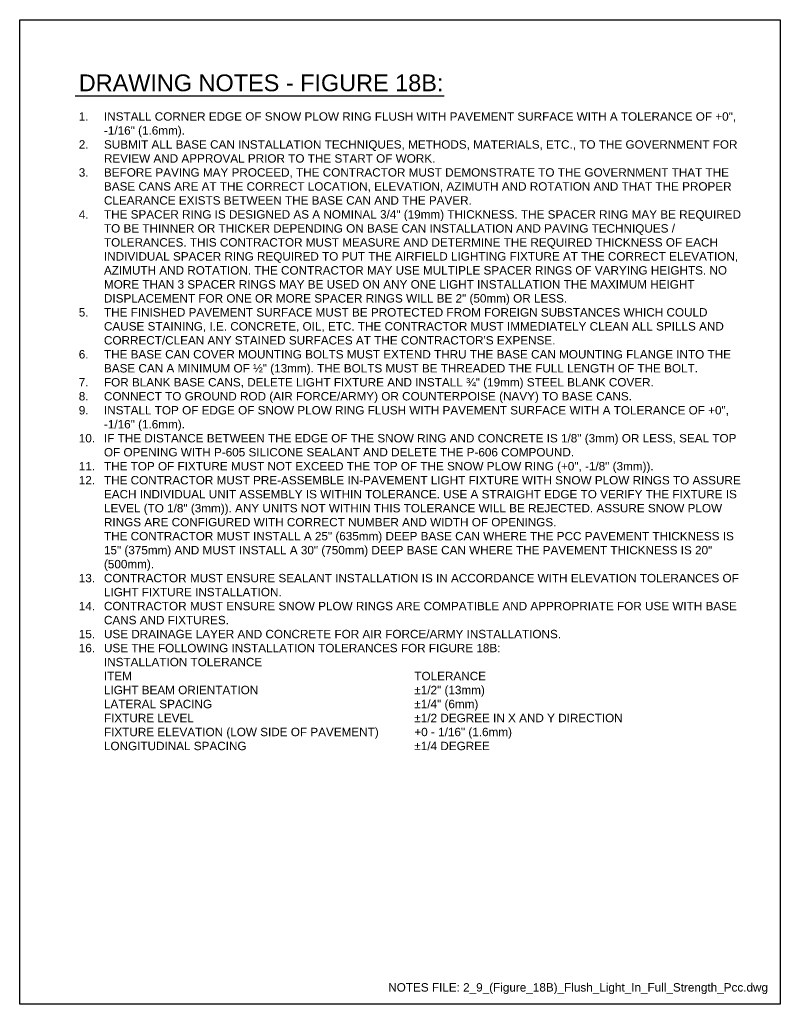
# Model space of a CAD drawing. Header units: inches. Extents: x 0 to 21.3, y 0 to 11.
# Tile 7 of 7: x 12.8 to 21.3, y 0 to 11. Entities that reach past the tile are written whole.
import ezdxf
from ezdxf.enums import TextEntityAlignment as Align

# ---------------------------------------------------------------- set-up
doc = ezdxf.new("R2010")
doc.units = ezdxf.units.IN
doc.header["$LTSCALE"] = 0.375
doc.header["$MEASUREMENT"] = 0
doc.layers.add('G-ANNO-RDME', color=5, linetype='CONTINUOUS', lineweight=18)
doc.layers.add('G-ANNO-TEXT', color=7, linetype='CONTINUOUS')
doc.layers.add('G-ANNO-TTLB', color=7, linetype='CONTINUOUS')
doc.styles.add('00-E-TITLE-1_1', font='arial.ttf', dxfattribs={"height": 0.1875})
doc.styles.add('01-E-BLDG-1_1', font='arial.ttf', dxfattribs={"height": 0.09375})

msp = doc.modelspace()

# ---------------------------------------------------------------- linework, layer by layer
at = {"layer": 'G-ANNO-TEXT', "linetype": 'Continuous', "lineweight": 30}
msp.add_line((13.3713, 10.14903), (17.49247, 10.14903), dxfattribs=at)
at = {"layer": 'G-ANNO-TTLB'}
msp.add_lwpolyline([(12.75, 11), (21.25, 11), (21.25, 0), (12.75, 0)], close=True, dxfattribs=at)

# ---------------------------------------------------------------- texts
at = {"layer": 'G-ANNO-RDME', "insert": (21.11242, 0.11416), "char_height": 0.09375, "width": 7.0264495, "attachment_point": 9, "style": '01-E-BLDG-1_1'}
msp.add_mtext('NOTES FILE: 2_9_(Figure_18B)_Flush_Light_In_Full_Strength_Pcc.dwg', dxfattribs=at)
at = {"layer": 'G-ANNO-TEXT', "style": '00-E-TITLE-1_1'}
msp.add_text('DRAWING NOTES - FIGURE 18B:', height=0.1875, dxfattribs=at).set_placement((13.41045, 10.1447), align=Align.BOTTOM_LEFT)
at = {"layer": 'G-ANNO-TEXT', "insert": (13.41045, 9.96565), "char_height": 0.09375, "width": 7.4237884, "attachment_point": 1, "style": '01-E-BLDG-1_1'}
msp.add_mtext('\\pi-0.28125,l0.28125,t0.28125;1.^IINSTALL CORNER EDGE OF SNOW PLOW RING FLUSH WITH PAVEMENT SURFACE WITH A TOLERANCE OF +0", -1/16" (1.6mm).\\P2.^ISUBMIT ALL BASE CAN INSTALLATION TECHNIQUES, METHODS, MATERIALS, ETC., TO THE GOVERNMENT FOR REVIEW AND APPROVAL PRIOR TO THE START OF WORK. \\P3.^IBEFORE PAVING MAY PROCEED, THE CONTRACTOR MUST DEMONSTRATE TO THE GOVERNMENT THAT THE BASE CANS ARE AT THE CORRECT LOCATION, ELEVATION, AZIMUTH AND ROTATION AND THAT THE PROPER CLEARANCE EXISTS BETWEEN THE BASE CAN AND THE PAVER. \\P4.^ITHE SPACER RING IS DESIGNED AS A NOMINAL 3/4" (19mm) THICKNESS. THE SPACER RING MAY BE REQUIRED TO BE THINNER OR THICKER DEPENDING ON BASE CAN INSTALLATION AND PAVING TECHNIQUES / TOLERANCES. THIS CONTRACTOR MUST MEASURE AND DETERMINE THE REQUIRED THICKNESS OF EACH INDIVIDUAL SPACER RING REQUIRED TO PUT THE AIRFIELD LIGHTING FIXTURE AT THE CORRECT ELEVATION, AZIMUTH AND ROTATION. THE CONTRACTOR MAY USE MULTIPLE SPACER RINGS OF VARYING HEIGHTS. NO MORE THAN 3 SPACER RINGS MAY BE USED ON ANY ONE LIGHT INSTALLATION THE MAXIMUM HEIGHT DISPLACEMENT FOR ONE OR MORE SPACER RINGS WILL BE 2" (50mm) OR LESS.\\P5.^ITHE FINISHED PAVEMENT SURFACE MUST BE PROTECTED FROM FOREIGN SUBSTANCES WHICH COULD CAUSE STAINING, I.E. CONCRETE, OIL, ETC. THE CONTRACTOR MUST IMMEDIATELY CLEAN ALL SPILLS AND CORRECT/CLEAN ANY STAINED SURFACES AT THE CONTRACTOR\'S EXPENSE.\\P6.^ITHE BASE CAN COVER MOUNTING BOLTS MUST EXTEND THRU THE BASE CAN MOUNTING FLANGE INTO THE BASE CAN A MINIMUM OF ½" (13mm). THE BOLTS MUST BE THREADED THE FULL LENGTH OF THE BOLT.\\P7.^IFOR BLANK BASE CANS, DELETE LIGHT FIXTURE AND INSTALL ¾" (19mm) STEEL BLANK COVER.\\P8.^ICONNECT TO GROUND ROD (AIR FORCE/ARMY) OR COUNTERPOISE (NAVY) TO BASE CANS. \\P9.^IINSTALL TOP OF EDGE OF SNOW PLOW RING FLUSH WITH PAVEMENT SURFACE WITH A TOLERANCE OF +0", -1/16" (1.6mm).\\P10.^IIF THE DISTANCE BETWEEN THE EDGE OF THE SNOW RING AND CONCRETE IS 1/8" (3mm) OR LESS, SEAL TOP OF OPENING WITH P-605 SILICONE SEALANT AND DELETE THE P-606 COMPOUND.\\P11.^ITHE TOP OF FIXTURE MUST NOT EXCEED THE TOP OF THE SNOW PLOW RING (+0", -1/8" (3mm)).\\P12.^ITHE CONTRACTOR MUST PRE-ASSEMBLE IN-PAVEMENT LIGHT FIXTURE WITH SNOW PLOW RINGS TO ASSURE EACH INDIVIDUAL UNIT ASSEMBLY IS WITHIN TOLERANCE. USE A STRAIGHT EDGE TO VERIFY THE FIXTURE IS LEVEL (TO 1/8" (3mm)). ANY UNITS NOT WITHIN THIS TOLERANCE WILL BE REJECTED. ASSURE SNOW PLOW RINGS ARE CONFIGURED WITH CORRECT NUMBER AND WIDTH OF OPENINGS.\\P\\pi0,tz;THE CONTRACTOR MUST INSTALL A 25" (635mm) DEEP BASE CAN WHERE THE PCC PAVEMENT THICKNESS IS 15" (375mm) AND MUST INSTALL A 30" (750mm) DEEP BASE CAN WHERE THE PAVEMENT THICKNESS IS 20" (500mm).\\P\\pi-0.28125,t0.28125;13.^ICONTRACTOR MUST ENSURE SEALANT INSTALLATION IS IN ACCORDANCE WITH ELEVATION TOLERANCES OF LIGHT FIXTURE INSTALLATION.\\P14.^ICONTRACTOR MUST ENSURE SNOW PLOW RINGS ARE COMPATIBLE AND APPROPRIATE FOR USE WITH BASE CANS AND FIXTURES.\\P15.^IUSE DRAINAGE LAYER AND CONCRETE FOR AIR FORCE/ARMY INSTALLATIONS.\\P16.^IUSE THE FOLLOWING INSTALLATION TOLERANCES FOR FIGURE 18B:\\P\\pi0,tz;INSTALLATION TOLERANCE\\PITEM^I^I^I^I^I^I^I^I^ITOLERANCE\\PLIGHT BEAM ORIENTATION^I^I^I^I^I±1/2" (13mm)\\PLATERAL SPACING^I^I^I^I^I^I^I±1/4" (6mm)\\PFIXTURE LEVEL^I^I^I^I^I^I^I±1/2 DEGREE IN X AND Y DIRECTION\\PFIXTURE ELEVATION (LOW SIDE OF PAVEMENT)^I^I+0 - 1/16" (1.6mm)\\PLONGITUDINAL SPACING^I^I^I^I^I^I±1/4 DEGREE', dxfattribs=at)

doc.saveas('drawing.dxf')
